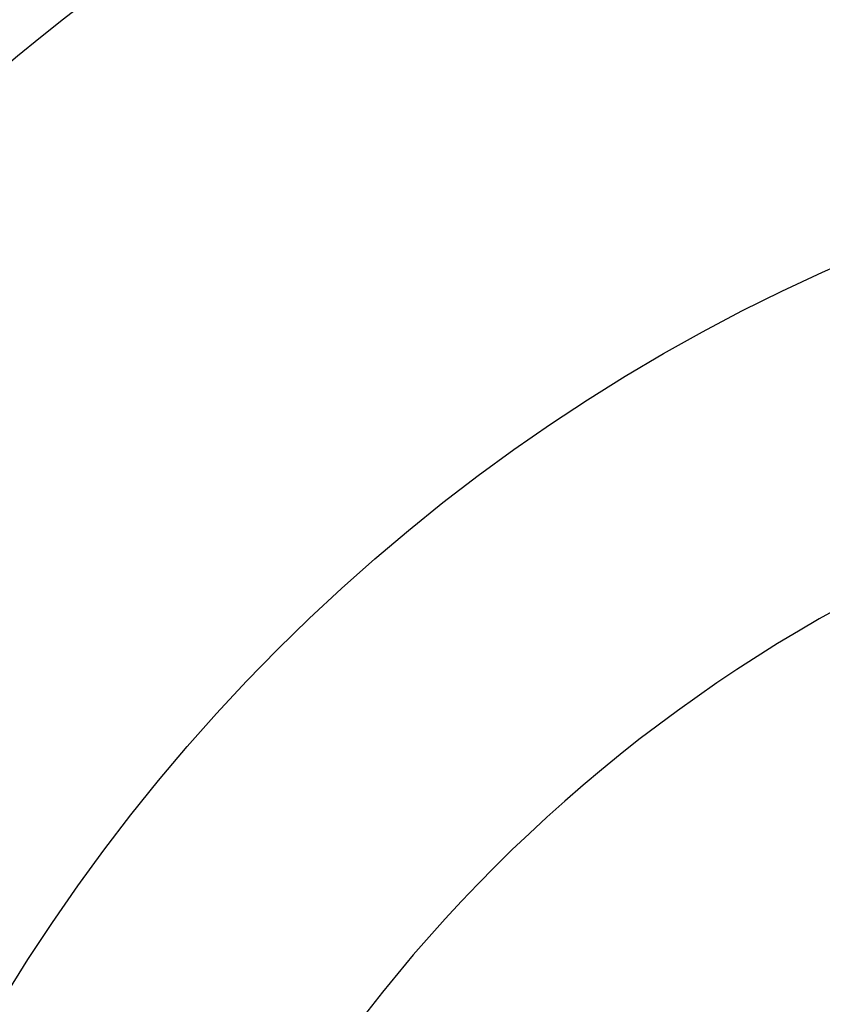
# Model space of a CAD drawing. Header units: millimetres. Extents: x 269 to 445, y 52 to 491.
# Tile 38 of 88: x 339.59 to 348.47, y 101.5 to 112.39. Entities that reach past the tile are written whole.
import ezdxf

# ---------------------------------------------------------------- set-up
doc = ezdxf.new("R2010")
doc.units = ezdxf.units.MM
doc.header["$LTSCALE"] = 47.498
doc.layers.get('0').update_dxf_attribs({"linetype": 'CONTINUOUS'})
doc.layers.add('KONSTR_EL', color=7, linetype='CONTINUOUS')

msp = doc.modelspace()

# ---------------------------------------------------------------- linework, layer by layer
at = {"color": 7, "linetype": 'CONTINUOUS'}
for radius, start, end in [(74, 15.68035, 164.31965), (60, 5.73917, 174.26083)]:
    msp.add_arc((356.865, 90.996), radius, start, end, dxfattribs=at)
at = {"layer": 'KONSTR_EL', "color": 4, "linetype": 'CONTINUOUS'}
for radius in [34, 27.2, 20.4]:
    msp.add_circle((356.865, 90.996), radius, dxfattribs=at)
for start, end in [(180, 90), (106.0497, 163.9503)]:
    msp.add_arc((356.865, 90.996), 17, start, end, dxfattribs=at)

doc.saveas('drawing.dxf')
